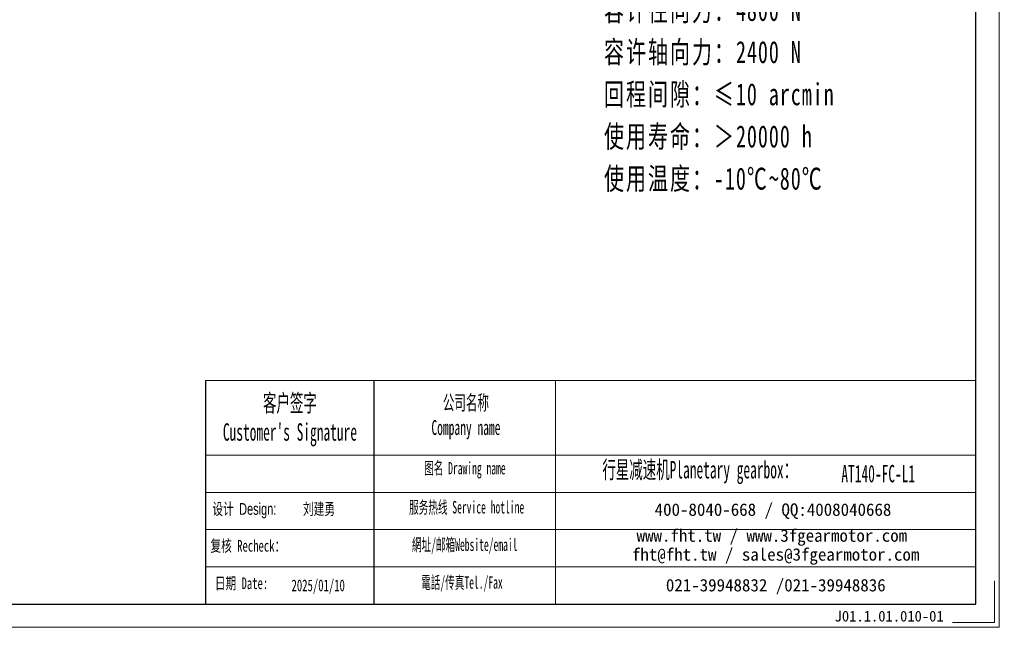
# Model space of a CAD drawing. Header units: millimetres. Extents: x -42 to 925, y -27 to 652.
# Tile 5 of 8: x 442 to 925, y -27 to 271. Entities that reach past the tile are written whole.
import ezdxf

# ---------------------------------------------------------------- set-up
doc = ezdxf.new("R2010")
doc.units = ezdxf.units.MM
doc.layers.add('6文字层', color=3, linetype='Continuous')
doc.layers.add('7标注层', color=4, linetype='Continuous')
for name, color, linetype, lineweight in [('SLD-0', 7, 'Continuous', 18), ('图框_外框线', 7, 'Continuous', 18), ('尺寸线层', 3, 'Continuous', 18)]:
    doc.layers.add(name, color=color, linetype=linetype, lineweight=lineweight)
doc.styles.add('SLDTEXTSTYLE4', font='SimSun.ttf', dxfattribs={"width": 0.566667})
doc.styles.get("Standard").update_dxf_attribs({"font": 'SimSun.ttf'})
doc.styles.add('标准', font='SimSun.ttf', dxfattribs={"width": 0.667})
doc.styles.add('样式 1', font='SimSun.ttf')

msp = doc.modelspace()

# ---------------------------------------------------------------- linework, layer by layer
msp.add_line((615.75161, 94.34437), (615.75161, -15.45709))
at = {"layer": '7标注层', "color": 0}
msp.add_line((532.92357, 94.34437), (532.92357, -15.43831), dxfattribs=at)
at = {"layer": '图框_外框线'}
for p, q in [((532.92357, 94.34437), (615.75161, 94.34437)), ((615.75161, 94.34437), (615.75161, -15.43831)), ((615.75161, 94.34437), (911.47153, 94.34437)), ((704.99325, 94.34437), (704.99325, -15.43831)), ((532.92357, 57.7098), (615.75161, 57.7098)), ((615.75161, 57.7098), (911.47153, 57.7098)), ((532.92357, 39.39252), (911.47153, 39.39252)), ((532.92357, 21.07524), (911.47153, 21.07524)), ((532.92357, 2.75795), (911.47153, 2.75795))]:
    msp.add_line(p, q, dxfattribs=at)
at = {"layer": '图框_外框线', "color": 3}
msp.add_lwpolyline([(-37.68771, -26.87396), (922.90718, -26.87396), (922.90718, 652.40385), (-37.68771, 652.40385)], close=True, dxfattribs=at)
at = {"layer": '图框_外框线', "color": 3, "lineweight": 25}
msp.add_lwpolyline([(19.49056, -15.43831), (911.47153, -15.43831), (911.47153, 640.9682), (19.49056, 640.9682)], close=True, dxfattribs=at)
at = {"layer": '图框_外框线', "color": 3}
msp.add_lwpolyline([(920.62005, -4.00266), (920.62005, -24.58683), (900.03588, -24.58683)], dxfattribs=at)

# ---------------------------------------------------------------- texts
at = {"layer": '6文字层', "insert": (842.08703, -18.78717), "char_height": 5.2502546, "width": 45.4718496, "attachment_point": 1, "style": '样式 1'}
msp.add_mtext('J01.1.01.010-01', dxfattribs=at)
at = {"layer": 'SLD-0', "color": 1, "attachment_point": 2, "style": 'SLDTEXTSTYLE4'}
for s, insert, char_height, width in [("{\\fSimSun|b1|i0|c134|p2;客户签字\\PCustomer's Signature}", (574.48036, 87.56683), 8.5480655, 106.3388156), ('{\\fSimSun|b1|i0|c134|p2;公司名称\\PCompany name}', (660.93843, 87.11306), 7.3269132, 94.8606497), ('{\\fSimSun|b1|i0|c134|p2;图名 Drawing name}', (660.43761, 54.33327), 6.105761, 78.0846506), ('{\\fSimSun|b1|i0|c134|p2;  \\H1.1667x;行星减速机Planetary gearbox\\fSimSun|b0|i0|c134|p2;：}', (773.00113, 54.80426), 7.3269132, 115.2350543), ('\\pt42.74033;AT140-FC-L1', (863.52201, 52.85893), 8.5480655, 62.2083749), ('{\\fSimSun|b1|i0|c134|p2;服务热线 Service hotline}', (661.30344, 35.13383), 6.105761, 86.9938021), ('{\\fSimSun|b1|i0|c134|p2;網址/邮箱Website/email}', (660.35272, 16.73813), 6.105761, 90.5523598), ('{\\fSimSun|b1|i0|c134|p2;電話/传真Tel./Fax}', (658.98476, -1.801), 6.105761, 91.6414393)]:
    msp.add_mtext(s, dxfattribs=dict(at, insert=insert, char_height=char_height, width=width))
at = {"layer": 'SLD-0', "color": 1, "char_height": 6.105761, "attachment_point": 2}
for s, insert, width in [('{\\fSimSun|b1|i0|c134|p2;400-8040-668 / QQ:4008040668}', (811.81276, 33.96716), 177.7717314), ('{\\fSimSun|b1|i0|c134|p2;www.fht.tw / www.3fgearmotor.com }', (811.24978, 21.24968), 177.9718532), ('\\pt73.26913;{\\fSimSun|b1|i0|c134|p2;fht@fht.tw / sales@3fgearmotor.com }', (813.11057, 11.95222), 177.9718532), ('{\\fSimSun|b1|i0|c134|p2;021-39948832 /021-39948836 }', (813.17442, -3.13598), 135.894973)]:
    msp.add_mtext(s, dxfattribs=dict(at, insert=insert, width=width))
at = {"layer": '图框_外框线', "color": 1, "attachment_point": 2, "style": '标准'}
for s, insert, char_height, width in [('设计 \\fArial|b0|i0|c0|p2;Design:', (552.07782, 34.13441), 5.7752801, 33.1348976), ('{\\fSimSun|b1|i0|c134|p2;刘建勇}', (588.76969, 34.15871), 5.7752801, 37.877841), ('{\\f宋体|b0|i0|c134|p2;复核 Recheck：}', (553.78879, 16.0432), 5.7752801, 50.51317), ('{\\f宋体|b0|i0|c134|p2;日期 }Date:', (550.67801, -2.34852), 5.7752801, 33.1348976), ('2025/01/10', (588.35768, -3.40086), 5.77528, 33.1348976)]:
    msp.add_mtext(s, dxfattribs=dict(at, insert=insert, char_height=char_height, width=width))
at = {"layer": '尺寸线层', "insert": (728.76842, 385.29671), "char_height": 6.3, "width": 160.8832739, "attachment_point": 1, "line_spacing_factor": 1.15057, "style": '标准'}
msp.add_mtext('{\\H1.71429x;\\T1.1;性能参数：\\P减速比：1:3-10\\P额定输出力矩：196-360 N.m\\P最大加速力矩：2.5倍额定扭矩\\P额定输入转速：3000 rpm\\P容许径向力：4800 N\\P容许轴向力：2400 N\\P回程间隙：≤10 arcmin\\P使用寿命：＞20000 h\\P使用温度：-10℃~80℃}', dxfattribs=at)

doc.saveas('drawing.dxf')
